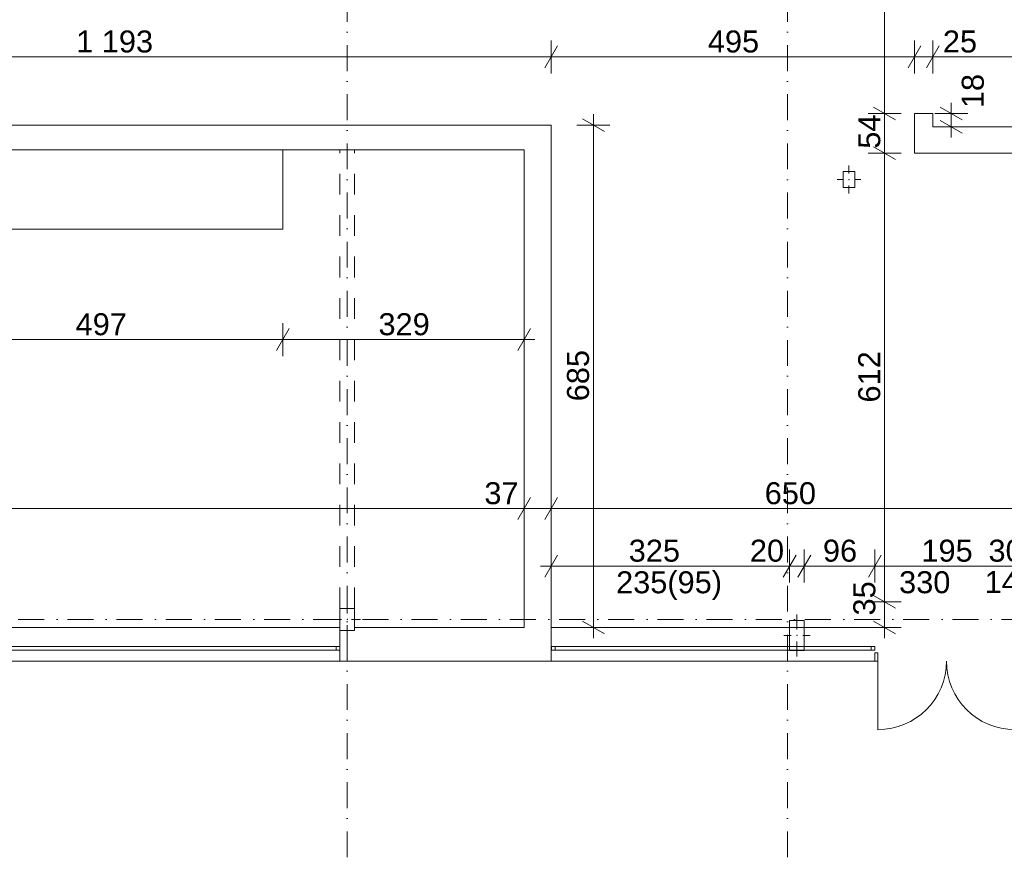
# Model space of a CAD drawing. Extents: x -283435 to 14216, y -77540 to 30522.
# Tile 100 of 177: x -138671 to -125246, y -38346 to -26920. Entities that reach past the tile are written whole.
import ezdxf

# ---------------------------------------------------------------- set-up
doc = ezdxf.new("R2010")
doc.units = 0
doc.header["$MEASUREMENT"] = 0
doc.linetypes.add('Kropki i Kreski', pattern=[670.277762, 352.777767, -176.388884, 0, -141.111112])
doc.linetypes.add('Przerywana', pattern=[564.444447, 282.222223, -282.222223])
for name, color, linetype in [('Drzwi ArchiCAD', 7, 'Continuous'), ('Okna ArchiCADa', 7, 'Continuous'), ('SŁUPY', 7, 'Continuous'), ('WYMIARY', 7, 'Continuous'), ('ŚCIANY', 7, 'Continuous')]:
    doc.layers.add(name, color=color, linetype=linetype)
for name, color, linetype, lineweight in [('Drzwi ArchiCAD_Nr_Pióra__3', 3, 'Continuous', 18), ('Drzwi ArchiCAD_Nr_Pióra__7', 7, 'Continuous', 18), ('LINIE_Nr_Pióra__5', 5, 'Continuous', 18), ('LINIE_Nr_Pióra__7', 7, 'Continuous', 18), ('Okna ArchiCADa_Nr_Pióra__23', 23, 'Continuous', 18), ('Okna ArchiCADa_Nr_Pióra__3', 3, 'Continuous', 18), ('Okna ArchiCADa_Nr_Pióra__7', 7, 'Continuous', 18), ('OSIE_Nr_Pióra__5', 5, 'Continuous', 18), ('OSIE_Nr_Pióra__7', 7, 'Continuous', 18), ('SŁUPY_Nr_Pióra__20', 20, 'Continuous', 18), ('WYMIARY_Nr_Pióra__4', 4, 'Continuous', 18), ('WYMIARY_Nr_Pióra__5', 5, 'Continuous', 18), ('ŚCIANY_Nr_Pióra__7', 7, 'Continuous', 18)]:
    doc.layers.add(name, color=color, linetype=linetype, lineweight=lineweight)
doc.layers.add('SŁUPY_Nr_Pióra__28', color=7, linetype='Continuous', lineweight=18, true_color=0x260900)
doc.styles.add('GENERATED_STYLE_1', font='arial.ttf')
doc.styles.add('GENERATED_STYLE_2', font='txt')
doc.dimstyles.new('GENERATED_STYLE__1', dxfattribs={"dimtxt": 300, "dimasz": 228, "dimexe": 0.18, "dimexo": 0, "dimgap": 0.09, "dimtad": 1, "dimdec": 0, "dimlfac": 0.1, "dimzin": 0, "dimdsep": 46, "dimtxsty": 'GENERATED_STYLE_2', "dimblk": 'ARROWHEAD_2', "dimblk1": 'ARROWHEAD_2', "dimblk2": 'ARROWHEAD_2', "dimcen": 0.09, "dimclrd": 256, "dimclre": 256, "dimclrt": 256, "dimazin": 0, "dimtfac": 1, "dimtdec": 4, "dimtmove": 0, "dimatfit": 3, "dimfxl": 1, "dimtolj": 1, "dimtzin": 0, "dimarcsym": 0})
doc.dimstyles.new('GENERATED_STYLE__2', dxfattribs={"dimtxt": 300, "dimasz": 228, "dimexe": 0.18, "dimexo": 0, "dimgap": 0.09, "dimtad": 1, "dimtih": 1, "dimtoh": 1, "dimdec": 0, "dimlfac": 0.1, "dimzin": 0, "dimdsep": 46, "dimtxsty": 'GENERATED_STYLE_2', "dimblk": 'ARROWHEAD_2', "dimblk1": 'ARROWHEAD_2', "dimblk2": 'ARROWHEAD_2', "dimcen": 0.09, "dimclrd": 256, "dimclre": 256, "dimclrt": 256, "dimazin": 0, "dimtfac": 1, "dimtdec": 4, "dimtmove": 0, "dimatfit": 3, "dimfxl": 1, "dimtolj": 1, "dimtzin": 0, "dimarcsym": 0})
doc.dimstyles.new('GENERATED_STYLE__3', dxfattribs={"dimtxt": 300, "dimasz": 228, "dimexe": 0.18, "dimexo": 0, "dimgap": 0.09, "dimtad": 1, "dimtih": 1, "dimtoh": 1, "dimdec": 0, "dimlfac": 0.1, "dimzin": 0, "dimdsep": 46, "dimtxsty": 'GENERATED_STYLE_2', "dimblk": 'ARROWHEAD_2', "dimblk1": 'ARROWHEAD_2', "dimblk2": 'ARROWHEAD_2', "dimcen": 0.09, "dimclrd": 256, "dimclre": 256, "dimclrt": 256, "dimazin": 0, "dimtfac": 1, "dimtdec": 4, "dimtmove": 2, "dimatfit": 3, "dimfxl": 1, "dimtolj": 1, "dimtzin": 0, "dimarcsym": 0})
doc.dimstyles.new('GENERATED_STYLE__4', dxfattribs={"dimtxt": 300, "dimasz": 228, "dimexe": 0.18, "dimexo": 0, "dimgap": 0.09, "dimtad": 1, "dimdec": 0, "dimlfac": 0.1, "dimzin": 0, "dimdsep": 46, "dimtxsty": 'GENERATED_STYLE_2', "dimblk": 'ARROWHEAD_2', "dimblk1": 'ARROWHEAD_2', "dimblk2": 'ARROWHEAD_2', "dimcen": 0.09, "dimclrd": 256, "dimclre": 256, "dimclrt": 256, "dimazin": 0, "dimtfac": 1, "dimtdec": 4, "dimtmove": 2, "dimatfit": 3, "dimfxl": 1, "dimtolj": 1, "dimtzin": 0, "dimarcsym": 0})

# ---------------------------------------------------------------- blocks, each defined once
blk = doc.blocks.new('O M panel zakrzywiony 12_16')
at = {"layer": 'Okna ArchiCADa_Nr_Pióra__23', "linetype": 'Continuous'}
for p, q in [((-2156, 0), (-2206, 0)), ((-2156, -50), (-2156, 0)), ((2206, 0), (2156, 0)), ((2156, 0), (2156, -50)), ((-2206, -50), (-2156, -50)), ((2156, -50), (2206, -50))]:
    blk.add_line(p, q, dxfattribs=at)
at = {"layer": 'Okna ArchiCADa_Nr_Pióra__3', "linetype": 'Continuous'}
for p, q in [((-2206, 150), (2206, 150)), ((2156, 0), (-2156, 0)), ((-2156, -50), (2156, -50)), ((-2206, -310), (2206, -310))]:
    blk.add_line(p, q, dxfattribs=at)
at = {"layer": 'Okna ArchiCADa_Nr_Pióra__7', "linetype": 'Continuous'}
for p, q in [((-2206, 0), (-2206, -50)), ((2206, 0), (2206, -50))]:
    blk.add_line(p, q, dxfattribs=at)
blk = doc.blocks.new('O M panel zakrzywiony 12_17')
at = {"layer": 'Okna ArchiCADa_Nr_Pióra__23', "linetype": 'Continuous'}
for p, q in [((-5850, 0), (-5900, 0)), ((-5850, -50), (-5850, 0)), ((5900, 0), (5850, 0)), ((5850, 0), (5850, -50)), ((-5900, -50), (-5850, -50)), ((5850, -50), (5900, -50))]:
    blk.add_line(p, q, dxfattribs=at)
at = {"layer": 'Okna ArchiCADa_Nr_Pióra__3', "linetype": 'Continuous'}
for p, q in [((-5900, 150), (5900, 150)), ((5850, 0), (-5850, 0)), ((-5850, -50), (5850, -50)), ((-5900, -310), (5900, -310))]:
    blk.add_line(p, q, dxfattribs=at)
at = {"layer": 'Okna ArchiCADa_Nr_Pióra__7', "linetype": 'Continuous'}
for p, q in [((-5900, 0), (-5900, -50)), ((5900, 0), (5900, -50))]:
    blk.add_line(p, q, dxfattribs=at)
blk = doc.blocks.new('D2 Drzwi podw. proste 12_10')
at = {"layer": 'Drzwi ArchiCAD_Nr_Pióra__3', "linetype": 'Continuous'}
for p, q in [((-935, 0), (-935, 935)), ((935, 0), (935, 935)), ((-935, 0), (-975, 0)), ((-975, 0), (-975, -115)), ((-935, -115), (-935, 0)), ((975, 0), (935, 0)), ((935, 0), (935, -115)), ((975, -115), (975, 0)), ((-975, -115), (-935, -115)), ((935, -115), (975, -115))]:
    blk.add_line(p, q, dxfattribs=at)
for centre, start, end in [((-935, 0), 0, 90), ((935, 0), 90, 180)]:
    blk.add_arc(centre, 935, start, end, dxfattribs=at)
at = {"layer": 'Drzwi ArchiCAD_Nr_Pióra__7', "linetype": 'Continuous'}
for p, q in [((-975, 0), (-975, -115)), ((975, 0), (975, -115))]:
    blk.add_line(p, q, dxfattribs=at)
blk = doc.blocks.new('Ściana_1', base_point=(10397, -35210))
at = {"layer": 'ŚCIANY_Nr_Pióra__7', "linetype": 'Continuous'}
for p, q in [((-134304, -35470), (-134304, -35210)), ((-131793, -35210), (-134104, -35210)), ((-131423, -35470), (-131423, -35210)), ((-134304, -35520), (-134304, -35470)), ((-134304, -35670), (-134304, -35520)), ((-131423, -35520), (-131423, -35470)), ((-131423, -35670), (-131423, -35520)), ((-134304, -35670), (-131423, -35670))]:
    blk.add_line(p, q, dxfattribs=at)
at = {"layer": 'Drzwi ArchiCAD', "linetype": 'Continuous', "xscale": -1, "rotation": 180}
blk.add_blockref('D2 Drzwi podw. proste 12_10', (-126035, -35670), dxfattribs=at)
at = {"layer": 'Okna ArchiCADa', "linetype": 'Continuous', "xscale": -1, "rotation": 180}
for name, p in [('O M panel zakrzywiony 12_17', (-140204, -35520)), ('O M panel zakrzywiony 12_16', (-129216, -35520))]:
    blk.add_blockref(name, p, dxfattribs=at)
blk = doc.blocks.new('Ściana_77', base_point=(-131793, -28697))
at = {"layer": 'ŚCIANY_Nr_Pióra__7', "linetype": 'Continuous'}
for p, q in [((-131423, -35210), (-131423, -28357)), ((-131793, -28697), (-131793, -35210))]:
    blk.add_line(p, q, dxfattribs=at)
blk = doc.blocks.new('Ściana_78', base_point=(-131793, -28697))
at = {"layer": 'ŚCIANY_Nr_Pióra__7', "linetype": 'Continuous'}
for p, q in [((-131423, -28357), (-143352, -28357)), ((-149243, -28697), (-131793, -28697))]:
    blk.add_line(p, q, dxfattribs=at)
blk = doc.blocks.new('Ściana_317', base_point=(-126221, -28381))
at = {"layer": 'ŚCIANY_Nr_Pióra__7', "linetype": 'Continuous'}
for p, q in [((-126221, -28201), (-126471, -28201)), ((-126471, -28201), (-126471, -28741)), ((-126221, -28381), (-126221, -28201))]:
    blk.add_line(p, q, dxfattribs=at)
blk = doc.blocks.new('Ściana_321', base_point=(-124920, -28381))
at = {"layer": 'ŚCIANY_Nr_Pióra__7', "linetype": 'Continuous'}
for p, q in [((-124920, -28381), (-126221, -28381)), ((-124920, -28741), (-124920, -28681)), ((-126471, -28741), (-124920, -28741))]:
    blk.add_line(p, q, dxfattribs=at)
blk = doc.blocks.new('Słup_98', base_point=(-134204, -35100))
at = {"layer": 'SŁUPY_Nr_Pióra__20', "linetype": 'Continuous'}
for p, q in [((-134204, -35020), (-134204, -34870)), ((-134284, -35100), (-134384, -35100)), ((-134124, -35100), (-134024, -35100)), ((-134204, -35180), (-134204, -35330))]:
    blk.add_line(p, q, dxfattribs=at)
blk.add_point((-134204, -35100), dxfattribs=at)
at = {"layer": 'SŁUPY_Nr_Pióra__28', "linetype": 'Continuous', "flags": 128}
blk.add_lwpolyline([(-134104, -35250), (-134104, -34950), (-134304, -34950), (-134304, -35250)], close=True, dxfattribs=at)
blk = doc.blocks.new('Słup_104', base_point=(-127364, -29100))
at = {"layer": 'SŁUPY_Nr_Pióra__20', "linetype": 'Continuous'}
for p, q in [((-127364, -29020), (-127364, -28910)), ((-127444, -29100), (-127524, -29100)), ((-127284, -29100), (-127204, -29100)), ((-127364, -29180), (-127364, -29290))]:
    blk.add_line(p, q, dxfattribs=at)
blk.add_point((-127364, -29100), dxfattribs=at)
at = {"layer": 'SŁUPY_Nr_Pióra__28', "linetype": 'Continuous', "flags": 128}
blk.add_lwpolyline([(-127284, -29210), (-127284, -28990), (-127444, -28990), (-127444, -29210)], close=True, dxfattribs=at)
blk = doc.blocks.new('Słup_105', base_point=(-128073, -35320))
at = {"layer": 'SŁUPY_Nr_Pióra__20', "linetype": 'Continuous'}
for p, q in [((-128073, -35240), (-128073, -35035)), ((-128153, -35320), (-128253, -35320)), ((-128073, -35400), (-128073, -35605)), ((-127993, -35320), (-127893, -35320))]:
    blk.add_line(p, q, dxfattribs=at)
blk.add_point((-128073, -35320), dxfattribs=at)
at = {"layer": 'SŁUPY_Nr_Pióra__28', "linetype": 'Continuous', "flags": 128}
blk.add_lwpolyline([(-127973, -35525), (-127973, -35115), (-128173, -35115), (-128173, -35525)], close=True, dxfattribs=at)
blk = doc.blocks.new('*D1373')
at = {"layer": 'WYMIARY_Nr_Pióra__4', "linetype": 'Continuous', "transparency": 16777216}
for p, q in [((-124833, -34223), (-125007, -34523)), ((-124920, -34598), (-124920, -34148)), ((-124533, -34223), (-124707, -34523)), ((-124620, -34598), (-124620, -34148)), ((-125067, -34373), (-124920, -34373)), ((-124920, -34373), (-124620, -34373))]:
    blk.add_line(p, q, dxfattribs=at)
at = {"layer": 'WYMIARY_Nr_Pióra__5', "transparency": 16777216, "insert": (-125462, -34013), "char_height": 300, "attachment_point": 1, "style": 'GENERATED_STYLE_1'}
blk.add_mtext('{30}', dxfattribs=at)
blk = doc.blocks.new('ARROWHEAD_2')
at = {"linetype": 'Continuous'}
for p, q in [((-0.378, -0.655), (0.378, 0.655)), ((0, 0), (-1, 0))]:
    blk.add_line(p, q, dxfattribs=at)
blk = doc.blocks.new('*D1558')
at = {"layer": 'WYMIARY_Nr_Pióra__4', "linetype": 'Continuous', "transparency": 16777216}
for p, q in [((-143352, -27652), (-143352, -27202)), ((-131423, -27652), (-131423, -27202)), ((-143266, -27277), (-143439, -27577)), ((-131336, -27277), (-131510, -27577)), ((-143352, -27427), (-131423, -27427))]:
    blk.add_line(p, q, dxfattribs=at)
at = {"layer": 'WYMIARY_Nr_Pióra__5', "transparency": 16777216, "insert": (-137901, -27067), "char_height": 300, "attachment_point": 1, "style": 'GENERATED_STYLE_1'}
blk.add_mtext('{1\xa0193}', dxfattribs=at)
blk = doc.blocks.new('*D1559')
at = {"layer": 'WYMIARY_Nr_Pióra__4', "linetype": 'Continuous', "transparency": 16777216}
for p, q in [((-131423, -27652), (-131423, -27202)), ((-126471, -27652), (-126471, -27202)), ((-131336, -27277), (-131510, -27577)), ((-126384, -27277), (-126558, -27577)), ((-131423, -27427), (-126471, -27427))]:
    blk.add_line(p, q, dxfattribs=at)
at = {"layer": 'WYMIARY_Nr_Pióra__5', "transparency": 16777216, "insert": (-129288, -27067), "char_height": 300, "attachment_point": 1, "style": 'GENERATED_STYLE_1'}
blk.add_mtext('{495}', dxfattribs=at)
blk = doc.blocks.new('*D1560')
at = {"layer": 'WYMIARY_Nr_Pióra__4', "linetype": 'Continuous', "transparency": 16777216}
for p, q in [((-126471, -27652), (-126471, -27202)), ((-126221, -27652), (-126221, -27202)), ((-126384, -27277), (-126558, -27577)), ((-126134, -27277), (-126308, -27577)), ((-126471, -27427), (-126221, -27427))]:
    blk.add_line(p, q, dxfattribs=at)
blk = doc.blocks.new('*D1561')
at = {"layer": 'WYMIARY_Nr_Pióra__4', "linetype": 'Continuous', "transparency": 16777216}
for p, q in [((-126221, -27652), (-126221, -27202)), ((-121354, -27652), (-121354, -27202)), ((-126134, -27277), (-126308, -27577)), ((-121268, -27277), (-121441, -27577)), ((-126221, -27427), (-121354, -27427))]:
    blk.add_line(p, q, dxfattribs=at)
at = {"layer": 'WYMIARY_Nr_Pióra__5', "transparency": 16777216, "char_height": 300, "attachment_point": 1, "style": 'GENERATED_STYLE_1'}
for s, insert in [('{25}', (-126084, -27067)), ('{487}', (-124129, -27067)), ('{27}', (-121896, -27067))]:
    blk.add_mtext(s, dxfattribs=dict(at, insert=insert))
blk = doc.blocks.new('*D1562')
at = {"layer": 'WYMIARY_Nr_Pióra__4', "linetype": 'Continuous', "transparency": 16777216}
for p, q in [((-121354, -27652), (-121354, -27202)), ((-121084, -27652), (-121084, -27202)), ((-121268, -27277), (-121441, -27577)), ((-120998, -27277), (-121171, -27577)), ((-121354, -27427), (-121084, -27427))]:
    blk.add_line(p, q, dxfattribs=at)
blk = doc.blocks.new('*D1563')
at = {"layer": 'WYMIARY_Nr_Pióra__4', "linetype": 'Continuous', "transparency": 16777216}
for p, q in [((-121084, -27652), (-121084, -27202)), ((-120834, -27652), (-120834, -27202)), ((-120998, -27277), (-121171, -27577)), ((-120921, -27577), (-120748, -27277)), ((-121084, -27427), (-120834, -27427)), ((-120834, -27427), (-120687, -27427))]:
    blk.add_line(p, q, dxfattribs=at)
at = {"layer": 'WYMIARY_Nr_Pióra__5', "transparency": 16777216, "insert": (-120747, -27067), "char_height": 300, "attachment_point": 1, "style": 'GENERATED_STYLE_1'}
blk.add_mtext('{25}', dxfattribs=at)
blk = doc.blocks.new('*D1565')
at = {"layer": 'WYMIARY_Nr_Pióra__4', "linetype": 'Continuous', "transparency": 16777216}
for p, q in [((-149243, -33814), (-149243, -33364)), ((-131793, -33814), (-131793, -33364)), ((-149157, -33439), (-149330, -33739)), ((-131706, -33439), (-131880, -33739)), ((-149390, -33589), (-149243, -33589)), ((-149243, -33589), (-131793, -33589))]:
    blk.add_line(p, q, dxfattribs=at)
at = {"layer": 'WYMIARY_Nr_Pióra__5', "transparency": 16777216, "char_height": 300, "attachment_point": 1, "style": 'GENERATED_STYLE_1'}
for s, insert in [('{1\xa0745}', (-141259, -33229)), ('{37}', (-132335, -33229))]:
    blk.add_mtext(s, dxfattribs=dict(at, insert=insert))
blk = doc.blocks.new('*D1566')
at = {"layer": 'WYMIARY_Nr_Pióra__4', "linetype": 'Continuous', "transparency": 16777216}
for p, q in [((-131793, -33814), (-131793, -33364)), ((-131423, -33814), (-131423, -33364)), ((-131706, -33439), (-131880, -33739)), ((-131336, -33439), (-131510, -33739)), ((-131793, -33589), (-131423, -33589))]:
    blk.add_line(p, q, dxfattribs=at)
blk = doc.blocks.new('*D1567')
at = {"layer": 'WYMIARY_Nr_Pióra__4', "linetype": 'Continuous', "transparency": 16777216}
for p, q in [((-131423, -33814), (-131423, -33364)), ((-124920, -33814), (-124920, -33364)), ((-131336, -33439), (-131510, -33739)), ((-125007, -33739), (-124833, -33439)), ((-131423, -33589), (-124920, -33589)), ((-124920, -33589), (-124773, -33589))]:
    blk.add_line(p, q, dxfattribs=at)
at = {"layer": 'WYMIARY_Nr_Pióra__5', "transparency": 16777216, "insert": (-128513, -33229), "char_height": 300, "attachment_point": 1, "style": 'GENERATED_STYLE_1'}
blk.add_mtext('{650}', dxfattribs=at)
blk = doc.blocks.new('*D1568')
at = {"layer": 'WYMIARY_Nr_Pióra__4', "linetype": 'Continuous', "transparency": 16777216}
for p, q in [((-131336, -34223), (-131510, -34523)), ((-131423, -34598), (-131423, -34148)), ((-128086, -34223), (-128260, -34523)), ((-128173, -34598), (-128173, -34148)), ((-131570, -34373), (-131423, -34373)), ((-131423, -34373), (-128173, -34373))]:
    blk.add_line(p, q, dxfattribs=at)
at = {"layer": 'WYMIARY_Nr_Pióra__5', "transparency": 16777216, "char_height": 300, "attachment_point": 1, "style": 'GENERATED_STYLE_1'}
for s, insert in [('{325}', (-130367, -34013)), ('{20}', (-128715, -34013))]:
    blk.add_mtext(s, dxfattribs=dict(at, insert=insert))
blk = doc.blocks.new('*D1569')
at = {"layer": 'WYMIARY_Nr_Pióra__4', "linetype": 'Continuous', "transparency": 16777216}
for p, q in [((-128086, -34223), (-128260, -34523)), ((-128173, -34598), (-128173, -34148)), ((-127886, -34223), (-128060, -34523)), ((-127973, -34598), (-127973, -34148)), ((-128173, -34373), (-127973, -34373))]:
    blk.add_line(p, q, dxfattribs=at)
blk = doc.blocks.new('*D1570')
at = {"layer": 'WYMIARY_Nr_Pióra__4', "linetype": 'Continuous', "transparency": 16777216}
for p, q in [((-127886, -34223), (-128060, -34523)), ((-127973, -34598), (-127973, -34148)), ((-126923, -34223), (-127097, -34523)), ((-127010, -34598), (-127010, -34148)), ((-127973, -34373), (-127010, -34373))]:
    blk.add_line(p, q, dxfattribs=at)
at = {"layer": 'WYMIARY_Nr_Pióra__5', "transparency": 16777216, "insert": (-127719, -34013), "char_height": 300, "attachment_point": 1, "style": 'GENERATED_STYLE_1'}
blk.add_mtext('{96}', dxfattribs=at)
blk = doc.blocks.new('*D1571')
at = {"layer": 'WYMIARY_Nr_Pióra__4', "linetype": 'Continuous', "transparency": 16777216}
for p, q in [((-126923, -34223), (-127097, -34523)), ((-127010, -34598), (-127010, -34148)), ((-125147, -34523), (-124973, -34223)), ((-125060, -34598), (-125060, -34148)), ((-127010, -34373), (-125060, -34373))]:
    blk.add_line(p, q, dxfattribs=at)
at = {"layer": 'WYMIARY_Nr_Pióra__5', "transparency": 16777216, "char_height": 300, "attachment_point": 1, "style": 'GENERATED_STYLE_1'}
for s, insert in [('{195}', (-126376, -34013)), ('{14}', (-125515, -34441))]:
    blk.add_mtext(s, dxfattribs=dict(at, insert=insert))
blk = doc.blocks.new('*D1572')
at = {"layer": 'WYMIARY_Nr_Pióra__4', "linetype": 'Continuous', "transparency": 16777216}
for p, q in [((-125147, -34523), (-124973, -34223)), ((-125060, -34598), (-125060, -34148)), ((-124833, -34223), (-125007, -34523)), ((-124920, -34598), (-124920, -34148)), ((-125060, -34373), (-124920, -34373)), ((-124920, -34373), (-124773, -34373))]:
    blk.add_line(p, q, dxfattribs=at)
blk = doc.blocks.new('*D1573')
at = {"layer": 'WYMIARY_Nr_Pióra__4', "linetype": 'Continuous', "transparency": 16777216}
for p, q in [((-126653, -34859), (-127103, -34859)), ((-127028, -34773), (-126728, -34946)), ((-126878, -35210), (-126878, -34859)), ((-127028, -35123), (-126728, -35296)), ((-126653, -35210), (-127103, -35210)), ((-126878, -35357), (-126878, -35210))]:
    blk.add_line(p, q, dxfattribs=at)
at = {"layer": 'WYMIARY_Nr_Pióra__5', "transparency": 16777216, "insert": (-127305, -35047), "char_height": 300, "attachment_point": 1, "rotation": 90, "style": 'GENERATED_STYLE_1'}
blk.add_mtext('{35}', dxfattribs=at)
blk = doc.blocks.new('*D1574')
at = {"layer": 'WYMIARY_Nr_Pióra__4', "linetype": 'Continuous', "transparency": 16777216}
for p, q in [((-127028, -28654), (-126728, -28828)), ((-126653, -28741), (-127103, -28741)), ((-126878, -34859), (-126878, -28741)), ((-126653, -34859), (-127103, -34859)), ((-127028, -34773), (-126728, -34946))]:
    blk.add_line(p, q, dxfattribs=at)
at = {"layer": 'WYMIARY_Nr_Pióra__5', "transparency": 16777216, "insert": (-127238, -32142), "char_height": 300, "attachment_point": 1, "rotation": 90, "style": 'GENERATED_STYLE_1'}
blk.add_mtext('{612}', dxfattribs=at)
blk = doc.blocks.new('*D1575')
at = {"layer": 'WYMIARY_Nr_Pióra__4', "linetype": 'Continuous', "transparency": 16777216}
for p, q in [((-127028, -28114), (-126728, -28288)), ((-126653, -28201), (-127103, -28201)), ((-126878, -28741), (-126878, -28201)), ((-127028, -28654), (-126728, -28828)), ((-126653, -28741), (-127103, -28741))]:
    blk.add_line(p, q, dxfattribs=at)
at = {"layer": 'WYMIARY_Nr_Pióra__5', "transparency": 16777216, "insert": (-127238, -28680), "char_height": 300, "attachment_point": 1, "rotation": 90, "style": 'GENERATED_STYLE_1'}
blk.add_mtext('{54}', dxfattribs=at)
blk = doc.blocks.new('*D1576')
at = {"layer": 'WYMIARY_Nr_Pióra__4', "linetype": 'Continuous', "transparency": 16777216}
for p, q in [((-126728, -23337), (-127028, -23163)), ((-126878, -23250), (-126878, -23103)), ((-126653, -23250), (-127103, -23250)), ((-126878, -28201), (-126878, -23250)), ((-127028, -28114), (-126728, -28288)), ((-126653, -28201), (-127103, -28201))]:
    blk.add_line(p, q, dxfattribs=at)
at = {"layer": 'WYMIARY_Nr_Pióra__5', "transparency": 16777216, "insert": (-127238, -26067), "char_height": 300, "attachment_point": 1, "rotation": 90, "style": 'GENERATED_STYLE_1'}
blk.add_mtext('{495}', dxfattribs=at)
blk = doc.blocks.new('*D1577')
at = {"layer": 'WYMIARY_Nr_Pióra__4', "linetype": 'Continuous', "transparency": 16777216}
for p, q in [((-125970, -28201), (-125970, -28054)), ((-125820, -28288), (-126120, -28114)), ((-125745, -28201), (-126195, -28201)), ((-126120, -28294), (-125820, -28468)), ((-125970, -28381), (-125970, -28201)), ((-125745, -28381), (-126195, -28381)), ((-125970, -28528), (-125970, -28381))]:
    blk.add_line(p, q, dxfattribs=at)
at = {"layer": 'WYMIARY_Nr_Pióra__5', "transparency": 16777216, "insert": (-125826, -28126), "char_height": 300, "attachment_point": 1, "rotation": 90, "style": 'GENERATED_STYLE_1'}
blk.add_mtext('{18}', dxfattribs=at)
blk = doc.blocks.new('*D1578')
at = {"layer": 'WYMIARY_Nr_Pióra__4', "linetype": 'Continuous', "transparency": 16777216}
for p, q in [((-130699, -28443), (-130999, -28270)), ((-130849, -28357), (-130849, -28210)), ((-130624, -28357), (-131074, -28357)), ((-130849, -35210), (-130849, -28357)), ((-130999, -35123), (-130699, -35296)), ((-130624, -35210), (-131074, -35210)), ((-130849, -35357), (-130849, -35210))]:
    blk.add_line(p, q, dxfattribs=at)
at = {"layer": 'WYMIARY_Nr_Pióra__5', "transparency": 16777216, "insert": (-131209, -32125), "char_height": 300, "attachment_point": 1, "rotation": 90, "style": 'GENERATED_STYLE_1'}
blk.add_mtext('{685}', dxfattribs=at)
blk = doc.blocks.new('*D1580')
at = {"layer": 'WYMIARY_Nr_Pióra__4', "linetype": 'Continuous', "transparency": 16777216}
for p, q in [((-139966, -31134), (-140140, -31434)), ((-140053, -31509), (-140053, -31059)), ((-134996, -31134), (-135170, -31434)), ((-135083, -31509), (-135083, -31059)), ((-140053, -31284), (-135083, -31284))]:
    blk.add_line(p, q, dxfattribs=at)
at = {"layer": 'WYMIARY_Nr_Pióra__5', "transparency": 16777216, "insert": (-137909, -30924), "char_height": 300, "attachment_point": 1, "style": 'GENERATED_STYLE_1'}
blk.add_mtext('{497}', dxfattribs=at)
blk = doc.blocks.new('*D1581')
at = {"layer": 'WYMIARY_Nr_Pióra__4', "linetype": 'Continuous', "transparency": 16777216}
for p, q in [((-134996, -31134), (-135170, -31434)), ((-135083, -31509), (-135083, -31059)), ((-131880, -31434), (-131706, -31134)), ((-131793, -31509), (-131793, -31059)), ((-135083, -31284), (-131793, -31284)), ((-131793, -31284), (-131646, -31284))]:
    blk.add_line(p, q, dxfattribs=at)
at = {"layer": 'WYMIARY_Nr_Pióra__5', "transparency": 16777216, "insert": (-133779, -30924), "char_height": 300, "attachment_point": 1, "style": 'GENERATED_STYLE_1'}
blk.add_mtext('{329}', dxfattribs=at)
blk = doc.blocks.new('*D1628')
at = {"layer": 'WYMIARY_Nr_Pióra__4', "linetype": 'Continuous', "transparency": 16777216}
for p, q in [((-143266, -26403), (-143439, -26703)), ((-143352, -26778), (-143352, -26328)), ((-120998, -26403), (-121171, -26703)), ((-121084, -26778), (-121084, -26328)), ((-143499, -26553), (-143352, -26553)), ((-143352, -26553), (-121084, -26553))]:
    blk.add_line(p, q, dxfattribs=at)
at = {"layer": 'WYMIARY_Nr_Pióra__5', "transparency": 16777216, "char_height": 300, "attachment_point": 1, "style": 'GENERATED_STYLE_1'}
for s, insert in [('{2\xa0227}', (-132959, -26193)), ('{25}', (-121626, -26193))]:
    blk.add_mtext(s, dxfattribs=dict(at, insert=insert))

msp = doc.modelspace()

# ---------------------------------------------------------------- linework, layer by layer
at = {"layer": 'LINIE_Nr_Pióra__5', "linetype": 'Continuous'}
for p, q in [((-135082.9, -28696.6), (-135082.9, -29776.6)), ((-135082.9, -29776.6), (-140052.9, -29776.6))]:
    msp.add_line(p, q, dxfattribs=at)
at = {"layer": 'LINIE_Nr_Pióra__7', "linetype": 'Przerywana'}
for p, q in [((-134304, -34949.9), (-134304, -28696.6)), ((-134104, -34949.9), (-134104, -28696.6))]:
    msp.add_line(p, q, dxfattribs=at)
at = {"layer": 'OSIE_Nr_Pióra__5', "linetype": 'Kropki i Kreski'}
msp.add_line((-128203.7, -38346.1), (-128203.7, 27442), dxfattribs=at)
at = {"layer": 'OSIE_Nr_Pióra__7', "linetype": 'Kropki i Kreski'}
for p, q in [((-134204, -38346.1), (-134204, 27442)), ((-280139.5, -35099.9), (10893.5, -35099.9))]:
    msp.add_line(p, q, dxfattribs=at)

# ---------------------------------------------------------------- block references
at = {"layer": 'SŁUPY'}
for name, p in [('Słup_104', (-127363.7, -29099.9)), ('Słup_98', (-134204, -35099.9)), ('Słup_105', (-128072.9, -35319.9))]:
    msp.add_blockref(name, p, dxfattribs=at)
at = {"layer": 'ŚCIANY'}
for name, p in [('Ściana_317', (-126221, -28380.9)), ('Ściana_78', (-131792.9, -28696.6)), ('Ściana_77', (-131792.9, -28696.6)), ('Ściana_321', (-124919.9, -28380.9)), ('Ściana_1', (10396.7, -35209.9))]:
    msp.add_blockref(name, p, dxfattribs=at)

# ---------------------------------------------------------------- texts
at = {"layer": 'WYMIARY_Nr_Pióra__5', "linetype": 'Continuous', "char_height": 300, "attachment_point": 7, "style": 'GENERATED_STYLE_1'}
for s, insert in [('{330}', (-126680.6, -34747.8)), ('{235(95)}', (-130539.6, -34834.5))]:
    msp.add_mtext(s, dxfattribs=dict(at, insert=insert))

# ---------------------------------------------------------------- dimensions: what is measured, and where the dimension line sits
at = {"layer": 'WYMIARY', "linetype": 'Continuous'}
for base, p1, p2, dimstyle, picture, middle in [((-126877.8, -35209.9), (-126471, -28200.9), (-125927.7, -23249.9), 'GENERATED_STYLE__1', '*D1576', (-127087.8, -25729.5)), ((-125969.9, -28380.9), (-126221, -28380.9), (-126221, -28200.9), 'GENERATED_STYLE__4', '*D1577', (-125675.9, -27901.3)), ((-126877.8, -35209.9), (-126471, -28740.9), (-126471, -28200.9), 'GENERATED_STYLE__4', '*D1575', (-127087.8, -28455.4)), ((-130849.3, -35209.9), (-131422.9, -35209.9), (-131422.9, -28356.6), 'GENERATED_STYLE__1', '*D1578', (-131059.3, -31787.4)), ((-126877.8, -35209.9), (-124919.9, -34859.5), (-126471, -28740.9), 'GENERATED_STYLE__1', '*D1574', (-127087.8, -31804.3)), ((-126877.8, -35209.9), (-124919.9, -35209.9), (-124919.9, -34859.5), 'GENERATED_STYLE__4', '*D1573', (-127155, -34821.7))]:
    dim = msp.add_linear_dim(base=base, p1=p1, p2=p2, angle=90, dimstyle=dimstyle, dxfattribs=at)
    dim.commit()
    dim.dimension.update_dxf_attribs({"geometry": picture, "text_midpoint": middle})
for base, p1, p2, dimstyle, picture, middle in [((-143352.5, -26552.8), (-143352.5, -23249.9), (-121084.2, -25740.4), 'GENERATED_STYLE__2', '*D1628', (-132444.6, -26342.8)), ((-152173.4, -27426.7), (-143352.5, -28356.6), (-131422.9, -28356.6), 'GENERATED_STYLE__2', '*D1558', (-137386.3, -27216.7)), ((-152173.4, -27426.7), (-131422.9, -28356.6), (-126471, -28740.9), 'GENERATED_STYLE__2', '*D1559', (-128951.1, -27216.7)), ((-152173.4, -27426.7), (-126221, -28380.9), (-121354.2, -28380.9), 'GENERATED_STYLE__2', '*D1561', (-123791.7, -27216.7)), ((-152173.4, -27426.7), (-121084.2, -28070.9), (-120834.2, -28380.9), 'GENERATED_STYLE__2', '*D1563', (-120522.5, -27216.7)), ((-152173.4, -27426.7), (-126471, -28740.9), (-126221, -28380.9), 'GENERATED_STYLE__3', '*D1560', (-125859.1, -27216.7)), ((-152173.4, -27426.7), (-121354.2, -28380.9), (-121084.2, -28070.9), 'GENERATED_STYLE__2', '*D1562', (-121671.3, -27216.7)), ((-149243.4, -31283.8), (-135082.9, -29776.6), (-131792.9, -28696.6), 'GENERATED_STYLE__2', '*D1581', (-133442, -31073.8)), ((-149243.4, -31283.8), (-140052.9, -29776.6), (-135082.9, -29776.6), 'GENERATED_STYLE__2', '*D1580', (-137572, -31073.8)), ((-149243.4, -33589.2), (-149243.4, -35209.9), (-131792.9, -35209.9), 'GENERATED_STYLE__2', '*D1565', (-140744.4, -33379.2)), ((-149243.4, -33589.2), (-131422.9, -35209.9), (-124919.9, -35209.9), 'GENERATED_STYLE__2', '*D1567', (-128175.5, -33379.2)), ((-149243.4, -33589.2), (-131792.9, -35209.9), (-131422.9, -35209.9), 'GENERATED_STYLE__2', '*D1566', (-132110, -33379.2)), ((-131422.9, -34372.9), (-131422.9, -35209.9), (-128172.9, -35114.9), 'GENERATED_STYLE__2', '*D1568', (-130029.7, -34162.9)), ((-131422.9, -34372.9), (-127972.9, -35114.9), (-127009.9, -35209.9), 'GENERATED_STYLE__2', '*D1570', (-127494.2, -34162.9)), ((-131422.9, -34372.9), (-127009.9, -35209.9), (-125059.9, -35209.9), 'GENERATED_STYLE__2', '*D1571', (-126039, -34162.9)), ((-124919.9, -34372.9), (-124919.9, -34859.5), (-124619.9, -35209.9), 'GENERATED_STYLE__2', '*D1373', (-125237, -34162.9)), ((-131422.9, -34372.9), (-128172.9, -35114.9), (-127972.9, -35114.9), 'GENERATED_STYLE__2', '*D1569', (-128490, -34162.9)), ((-131422.9, -34372.9), (-125059.9, -35209.9), (-124919.9, -35209.9), 'GENERATED_STYLE__3', '*D1572', (-125290.3, -34591.5))]:
    dim = msp.add_linear_dim(base=base, p1=p1, p2=p2, dimstyle=dimstyle, dxfattribs=at)
    dim.commit()
    dim.dimension.update_dxf_attribs({"geometry": picture, "text_midpoint": middle})

doc.saveas('drawing.dxf')
